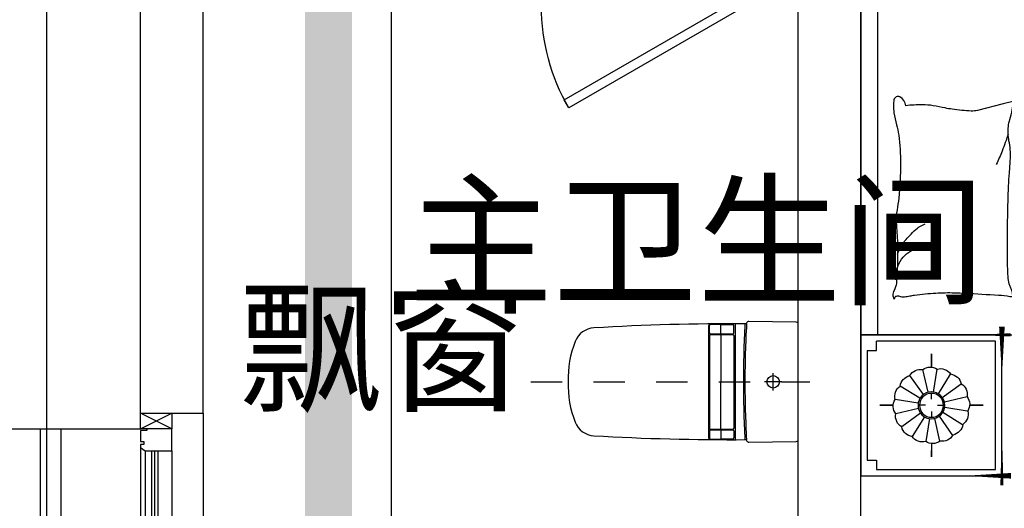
# Model space of a CAD drawing. Header units: millimetres. Extents: x 296296 to 297283, y 219875 to 220035.
# Tile 45 of 256: x 296655.19 to 296658.34, y 220019.41 to 220020.97. Entities that reach past the tile are written whole.
import ezdxf

# ---------------------------------------------------------------- set-up
doc = ezdxf.new("R2010")
doc.units = ezdxf.units.MM
for name, pattern in [('185洋房-边套（报建版）-旧规$0$洋房户型$0$CONTINOUS', [0]), ('185洋房-边套（报建版）-旧规$0$洋房户型$0$DASH', [0.35, 0.25, -0.1]), ('185洋房-边套（报建版）-旧规$0$洋房户型$0$XU-140-SF-N1$0$DASH', [0.35, 0.25, -0.1])]:
    doc.linetypes.add(name, pattern=pattern)
doc.layers.add('面积-计容-住宅-1', color=1, linetype='Continuous', lineweight=0)
doc.styles.get("Standard").update_dxf_attribs({"font": 'arial.ttf'})

# ---------------------------------------------------------------- blocks, each defined once
blk = doc.blocks.new('4uyh5uj6kj67j75rykjtuk7tsik76ykj')
at = {"color": 253}
for s, p in [('主卫生间', (807931.0000000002, 431740)), ('飘窗', (807388, 431399.5))]:
    blk.add_text(s, height=337.5886524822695, dxfattribs=at).set_placement(p)
blk = doc.blocks.new('185洋房-边套（报建版）-旧规$0$洋房户型$0$11A$C643C1FD2')
at = {"color": 253}
for points in [[(28.00162752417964, 342.6770962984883, -0.2633679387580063), (0.0515171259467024, 361.4657623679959, -0.494818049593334), (9.22300753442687, 380.2089987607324, -0.049224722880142), (26.89366485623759, 381.9528907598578, -0.0368308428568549), (50.53589313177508, 380.2089987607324, -0.0318926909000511), (88.513958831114, 372.0737317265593, 0.0357819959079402), (122.4282498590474, 365.0841070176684, 0.0329412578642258), (212.0899194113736, 359.1705537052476, 0.0265644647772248), (323.3170857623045, 365.0841070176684, 0.0179054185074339), (360.8313586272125, 370.4487565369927, -0.0333974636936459), (381.0393698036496, 372.7026747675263, -0.0320396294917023), (418.1219118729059, 371.9701745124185, 0.018441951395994), (482.4437609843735, 368.9494421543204, 0.0108372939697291), (547.20722402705, 369.7023622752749, 0.0146238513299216), (595.1154809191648, 372.7026747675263, 0.1112493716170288), (617.6622878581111, 380.009099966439, -0.1537083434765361), (634.5505437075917, 383.9622313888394, -0.0764444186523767), (641.9869964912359, 382.2391803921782, -0.215512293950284), (643.9398537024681, 380.2089987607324, -0.5858582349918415), (641.2773915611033, 377.1638927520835, 0.3634893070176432), (636.428366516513, 374.5792910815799, 0.1917162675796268), (636.3710470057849, 363.0441536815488, -0.1296753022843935), (638.3061893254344, 346.4303289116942, -0.0173502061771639), (635.3064320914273, 329.6262630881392, 0.0193256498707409), (632.6727208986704, 314.5282753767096, 0.0188175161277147), (626.0583722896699, 246.1461785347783, 0.0218280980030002), (625.1612337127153, 186.9199199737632, 0.0062041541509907), (626.5468691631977, 153.0692459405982, 0.0019630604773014), (632.6727208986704, 46.17539165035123, 0.0283408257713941), (636.9498540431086, 10.04676229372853, -0.1170135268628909), (636.428366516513, 1.137023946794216, -0.3660599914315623), (634.9992988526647, 0.2057491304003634, -0.0397304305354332), (621.4055880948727, 3.013640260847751, -0.0483088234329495), (607.6671159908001, 8.49546699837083, 0.0629807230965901), (596.9933037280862, 12.39658056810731, 0.0405796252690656), (573.5959727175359, 15.7771522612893, 0.0143450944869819), (506.85604535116, 18.02642949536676, 0.0054844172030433), (381.4113608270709, 17.27782013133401, 0.0071527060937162), (285.2684470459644, 14.27319686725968, 0.0087615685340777), (242.7241944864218, 11.586396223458, -0.0081531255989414), (197.0090114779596, 8.643489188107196, -0.062510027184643), (139.879690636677, 13.04411358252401, 0.078669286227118), (94.29284231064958, 15.08410701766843, 0.0478250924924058), (71.93141105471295, 10.36764307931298, -0.0344939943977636), (41.1465831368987, 3.013640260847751, -0.0235713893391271), (15.81139786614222, -8.1299222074e-06, -0.5102284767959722), (14.85667191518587, 1.137023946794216), (22.36815910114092, 31.16260241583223), (43.02460189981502, 113.7327313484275, 0.0730409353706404), (44.97563112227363, 133.3135636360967, 0.0233051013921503), (39.26876032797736, 194.4262439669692, 0.0182988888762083), (35.19884174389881, 217.2706755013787, -0.0109698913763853), (27.85368260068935, 255.2657693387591, -0.0422811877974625), (24.94686314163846, 289.579173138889, -0.0272005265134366), (27.85368260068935, 342.9727865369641)], [(501.8616993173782, 368.8804882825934, 0.0278421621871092), (478.0799251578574, 358.2673156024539, 0.0486850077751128), (465.5431597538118, 350.1835615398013, 0.0236664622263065), (437.6198862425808, 325.8245057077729, 0.0312234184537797), (418.5966097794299, 305.1453350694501, 0.0468009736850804), (413.4886008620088, 297.4792006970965, 0.023190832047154), (405.4516541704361, 280.7496055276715)], [(583.8483481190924, 374.5792910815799, 0.0881531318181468), (549.3185234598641, 371.0355364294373, 0.0881531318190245), (518.1231781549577, 355.8132692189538, 0.0775471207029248), (496.4769416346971, 334.2011149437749, 0.077547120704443), (482.4437609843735, 307.0218101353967)], [(118.3913605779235, 15.79728258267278, 0.0097294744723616), (145.6801728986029, 24.82911724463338, 0.009729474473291), (172.5969230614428, 34.91583502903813, 0.0079705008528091), (194.3418602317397, 43.95450188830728, 0.0079705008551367), (215.7876314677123, 53.68171564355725)]]:
    blk.add_lwpolyline(points, format="xyb", dxfattribs=at)
blk = doc.blocks.new('185洋房-边套（报建版）-旧规$0$洋房户型$0$11A$C5A527934')
at = {"color": 253}
for p, q in [((122.7863028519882, 492.3297854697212), (194.0422210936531, 398.7701386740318)), ((469.082148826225, 493.1734273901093), (467.2889541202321, 399.6312042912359)), ((194.0422210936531, 398.7701386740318), (261.6452530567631, 281.4336128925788)), ((347.0384173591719, 320.5457457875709), (364.8287260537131, 400.5479455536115)), ((467.2889541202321, 399.6312042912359), (490.5114477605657, 289.7861020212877)), ((592.6898554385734, 326.9167924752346), (677.8384109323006, 360.9532905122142)), ((677.8384109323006, 360.9532905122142), (699.5126560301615, 357.8590980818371)), ((329.248285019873, 268.9888375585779), (347.0384173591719, 320.5457457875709)), ((530.7634408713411, 243.3727071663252), (592.6898554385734, 326.9167924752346)), ((490.5114477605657, 289.7861020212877), (530.7634408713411, 243.3727071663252)), ((162.0198065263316, 260.0996760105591), (69.51041293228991, 247.6549006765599)), ((277.656460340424, 231.6545115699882), (162.0198065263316, 260.0996760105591)), ((261.6452530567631, 281.4336128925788), (277.656460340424, 231.6545115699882)), ((277.656460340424, 231.6545115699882), (329.248285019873, 268.9888375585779)), ((530.7634408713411, 243.3727071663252), (591.1416068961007, 268.1265008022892)), ((591.1416068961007, 268.1265008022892), (653.0678451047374, 265.0323083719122)), ((653.0678451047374, 265.0323083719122), (741.3128976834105, 249.5610920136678)), ((69.51041293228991, 247.6549006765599), (37.09750266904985, 229.6184736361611)), ((277.656460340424, 231.6545115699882), (233.1808649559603, 174.7640555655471)), ((277.656460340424, 231.6545115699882), (288.2512753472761, 146.9533973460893)), ((363.562474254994, 226.3543945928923), (318.6659118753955, 193.8651198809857)), ((530.7634408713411, 243.3727071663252), (363.562474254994, 226.3543945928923)), ((530.7634408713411, 243.3727071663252), (502.8965543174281, 169.1111991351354)), ((741.3128976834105, 249.5610920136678), (744.2826452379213, 243.7632998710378)), ((318.6659118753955, 193.8651198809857), (307.8287011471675, 186.1295117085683)), ((233.1808649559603, 174.7640555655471), (174.4729873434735, 132.0963089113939)), ((502.8965543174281, 169.1111991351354), (521.4744786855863, 94.8498182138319)), ((174.4729873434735, 132.0963089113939), (90.85874809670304, 132.0963089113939)), ((289.9070901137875, 133.7158508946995), (300.5571840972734, 48.57280439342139)), ((521.4744786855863, 94.8498182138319), (569.7114051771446, 38.53747242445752))]:
    blk.add_line(p, q, dxfattribs=at)
blk.add_lwpolyline([(405.0356356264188, 391.5003112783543, -0.0256263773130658), (394.5934741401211, 394.0405346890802, -0.0108003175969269), (278.209239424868, 431.5106167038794, -0.0045599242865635), (199.4338971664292, 459.5707737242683, -0.0112502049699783), (167.8769151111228, 471.9491266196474, -0.0693939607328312), (150.9364112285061, 481.9861399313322, 0.0797562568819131), (135.9971100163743, 490.4264496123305, 0.1063994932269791), (122.7863028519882, 492.3297854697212, 0.3286420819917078), (119.1773717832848, 489.2655320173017, 0.2995467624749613), (121.3153486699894, 483.4137400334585, -0.1899166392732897), (126.2542959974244, 475.4833428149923, -0.0335175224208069), (127.3176843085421, 466.2475801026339, -0.0756271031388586), (126.8906863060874, 462.1304654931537, -0.0534886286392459), (124.2209201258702, 455.063051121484, -0.0178378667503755), (113.3135905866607, 435.2732662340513, -0.0383935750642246), (97.84424402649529, 413.4275901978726, 0.0595290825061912), (88.45066338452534, 398.9000875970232, 0.0359425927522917), (78.95537845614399, 375.3470172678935, 0.011245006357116), (55.85925023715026, 297.6302435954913, 0.0062027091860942), (46.61283075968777, 262.009805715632, -0.010783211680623), (41.10622010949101, 241.5682398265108, -0.0194848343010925), (37.09750266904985, 229.6184736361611, -0.0050616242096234), (19.43351800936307, 184.4461909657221, -0.1013919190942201), (4.367418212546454, 161.6979340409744, 0.2237680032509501), (2.24386440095e-05, 149.6127858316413, 0.2555795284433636), (2.805489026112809, 145.4583129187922, 0.0815627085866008), (16.92475666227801, 140.8788286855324, 0.0718052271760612), (32.32184490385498, 140.7632261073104, -0.0699853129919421), (48.11559286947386, 140.7018463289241, -0.0354599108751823), (101.6783004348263, 129.0320565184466, -0.0294323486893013), (163.8247328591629, 106.7504570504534, -0.0015539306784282), (193.8273851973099, 93.84524431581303, 0.0015200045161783), (224.4987916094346, 80.64991030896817, 0.004735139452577), (256.237719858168, 67.46336765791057, -0.0038204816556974), (295.604757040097, 51.19196171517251, -0.2960011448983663), (315.3198151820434, 22.10359100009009, 0.6497743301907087), (334.6137799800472, 13.98520612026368, 0.0231899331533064), (338.6621444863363, 18.15789371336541, -0.0288000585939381), (341.960333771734, 21.48196777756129, -0.0057266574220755), (347.8876233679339, 26.68343014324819, 0.0043580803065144), (355.6948428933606, 33.49688085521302, 0.0275279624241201), (370.9950301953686, 48.67188713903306, 0.0462141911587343), (378.6929041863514, 58.96571177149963, 0.194121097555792), (381.2113511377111, 73.97301234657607, -0.1337189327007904), (382.2652226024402, 95.61669339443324, -0.0057790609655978), (388.9653815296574, 115.431317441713, -0.0088817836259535)], format="xyb", dxfattribs=at)
blk.add_lwpolyline([(770.2698468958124, 299.0561550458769, 0.1013919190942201), (787.0352203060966, 320.5827156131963, -0.2237680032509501), (792.3160632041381, 332.2975630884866, -0.2555795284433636), (789.8372789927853, 336.6548462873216, -0.0815627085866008), (776.1105519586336, 342.3030636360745, -0.0718052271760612), (760.7676185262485, 343.5984725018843, 0.0699853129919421), (745.0250362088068, 344.8702209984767, 0.0354599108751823), (692.5143547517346, 360.6111221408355, 0.0294323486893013), (632.2585668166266, 387.5905357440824, 0.0015539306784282), (603.3333250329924, 402.757409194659, -0.0015200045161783), (573.7635334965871, 418.2648087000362, -0.004735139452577), (543.1286866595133, 433.8452654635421, 0.0038204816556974), (505.1246174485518, 453.0861851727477, 0.2960011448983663), (487.6971029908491, 483.6000929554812, 0.265444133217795), (469.082148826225, 493.1734273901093, -0.0231899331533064), (464.7258680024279, 489.3233112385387, 0.0288000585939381), (461.1825995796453, 486.2618132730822, 0.0057266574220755), (454.8740680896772, 481.5299634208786, -0.0043580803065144), (446.5675822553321, 475.3349589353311, -0.0275279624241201), (430.149279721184, 461.3773126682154, -0.0462141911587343), (421.6850562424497, 451.7037915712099, -0.194121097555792), (418.0237477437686, 436.9336708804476, 0.1337189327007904), (415.3140452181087, 415.4344363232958, 0.0115049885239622), (398.5551213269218, 377.3189803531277, 0.0088817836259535), (374.8533441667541, 328.8747350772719, 0.0124257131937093), (341.4359616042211, 267.358714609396, -0.0336123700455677), (330.0450882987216, 244.0923795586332), (309.3242681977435, 193.4073047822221), (293.3396342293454, 154.3073867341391, 0.2243410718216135), (280.2644931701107, 142.336453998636, -0.7227715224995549), (280.1118582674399, 134.362428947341, -0.1035130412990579), (283.475598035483, 133.9159818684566, 0.0534647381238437), (289.9907356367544, 133.7042395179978, 0.0301092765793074), (310.7412826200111, 129.5083340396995, -0.0314364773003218), (330.6279829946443, 125.5419687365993, -0.0532399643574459), (344.2355694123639, 125.1658530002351, 0.0551795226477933), (357.3661006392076, 124.7520930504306, 0.0562710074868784), (380.1486569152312, 118.8334074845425, 0.0108003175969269), (493.3185365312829, 72.55300682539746, 0.0045599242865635), (569.7114051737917, 38.53747242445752, 0.0112502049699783), (600.2267866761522, 23.7767736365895, 0.0693939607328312), (616.3481453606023, 12.47084147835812, -0.0797562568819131), (630.5965715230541, 2.91030277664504, -0.1063994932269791), (643.622630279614, -7.6228861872e-06, -0.3286420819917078), (647.45581179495, 2.778616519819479, -0.2995467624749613), (645.7726487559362, 8.777064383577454, 0.1899166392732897), (641.4560746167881, 17.06268979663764, 0.0335175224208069), (641.103711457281, 26.35278924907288, 0.0756271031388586), (641.8450193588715, 30.42506412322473, 0.0534886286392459), (645.0486305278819, 37.26705745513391, 0.0178378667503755), (657.4407085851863, 56.16260785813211, 0.0383935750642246), (674.5389620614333, 76.75833489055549, -0.0595290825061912), (685.0184041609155, 90.52310813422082, -0.0359425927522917), (696.2910374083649, 113.2791029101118, -0.011245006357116), (725.2760093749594, 188.9969967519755, -0.0062027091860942), (737.2254412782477, 223.8039349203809, 0.010783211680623), (744.2826452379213, 243.7632998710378, 0.0194848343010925), (749.1954882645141, 255.370655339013, 0.0050616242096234)], format="xyb", close=True, dxfattribs=at)
blk = doc.blocks.new('185洋房-边套（报建版）-旧规$0$洋房户型$0$11cdx床头灯2.0')
at = {"color": 253}
for p, q in [((0, 121.9930754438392), (0, 164.8358911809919)), ((-22.36753262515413, 36.55522483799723), (-61.20316116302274, 100.0242339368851)), ((-6.675826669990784, 42.33230819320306), (-18.26673075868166, 115.8317782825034)), ((10.03221337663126, 41.66468136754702), (27.45064381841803, 114.0049844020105)), ((25.21293987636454, 34.65398449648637), (68.98890671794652, 94.82196510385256)), ((-34.65398450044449, 25.21293987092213), (-94.82196508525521, 68.98890669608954)), ((0, 19.46074865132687), (0, 38.24746614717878)), ((36.55522483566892, 22.36753262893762), (100.0242339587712, 61.20316118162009)), ((-121.9930754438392, 0), (-164.8358911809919, 0)), ((-41.66468137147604, 10.0322133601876), (-114.0049843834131, 27.45064379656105)), ((-19.46074865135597, 0), (-38.24746614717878, 0)), ((19.46074865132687, 0), (38.24746614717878, 0)), ((42.33230819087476, 6.675826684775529), (115.8317783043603, 18.26673077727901)), ((121.9930754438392, 0), (164.8358911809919, 0)), ((-42.33230818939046, -6.675826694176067), (-115.831778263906, -18.26673078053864)), ((-36.55522482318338, -22.36753264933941), (-100.0242339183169, -61.20316118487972)), ((0, -19.46074865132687), (0, -38.24746614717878)), ((34.65398451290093, -25.21293985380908), (96.00410843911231, -67.33413310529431)), ((41.66468137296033, -10.03221335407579), (114.3802456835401, -25.8424789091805)), ((-25.21293984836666, -34.65398451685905), (-68.9889066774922, -94.82196510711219)), ((-27.26200928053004, -114.0502396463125), (-9.963274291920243, -41.68122052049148)), ((18.72336690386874, -113.8760766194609), (6.952890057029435, -42.28768495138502)), ((62.58618011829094, -99.16473352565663), (22.87297582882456, -36.24110863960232)), ((0, -121.9930754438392), (0, -164.8358911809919))]:
    blk.add_line(p, q, dxfattribs=at)
for points in [[(0, 164.8358911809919), (0, 121.9930754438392)], [(-164.8358911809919, 0), (-121.9930754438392, 0)], [(164.8358911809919, 0), (122.0982539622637, -1.711093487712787)], [(0, -164.8358911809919), (0, -121.9930754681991)]]:
    blk.add_lwpolyline(points, dxfattribs=at)
for radius in [42.85546614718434, 38.24746614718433]:
    blk.add_circle((0, 0), radius, dxfattribs=at)
for centre, start, end in [((-55.65763585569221, 60.34635381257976), 97.98094052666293, 167.5444984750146), ((-28.32740078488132, 77.05201628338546), 75.48094052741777, 145.0444984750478), ((3.315424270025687, 82.02720775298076), 52.98094052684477, 122.5444984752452), ((34.45350603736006, 74.51450042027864), 30.48094052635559, 100.0444984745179), ((60.34635383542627, 55.6576358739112), 7.980940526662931, 77.54449847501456), ((-74.51450040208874, 34.45350601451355), 120.4809405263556, 190.0444984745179), ((77.05201630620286, 28.32740080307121), 345.4809405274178, 55.04449847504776), ((-82.02720773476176, 3.315424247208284), 142.9809405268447, 212.5444984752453), ((82.02720777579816, -3.315424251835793), 322.9809405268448, 32.54449847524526), ((-77.05201626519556, -28.32740080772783), 165.4809405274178, 235.0444984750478), ((74.51450044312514, -34.45350601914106), 300.4809405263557, 10.04449847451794), ((-60.34635379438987, -55.65763587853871), 187.9809405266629, 257.5444984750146), ((55.65763589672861, -60.34635381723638), 277.9809405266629, 347.5444984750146), ((-34.45350599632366, -74.51450042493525), 210.4809405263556, 280.044498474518), ((-3.31542422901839, -82.02720775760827), 232.9809405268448, 302.5444984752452), ((28.32740082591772, -77.05201628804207), 255.4809405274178, 325.0444984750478)]:
    blk.add_arc(centre, 40.1031497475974, start, end, dxfattribs=at)
blk = doc.blocks.new('*U1093')
at = {"color": 253}
for p, q in [((-900, 0), (-1350, 0)), ((-1350, 0), (-1350, -450)), ((-1350, 0), (1350, 0)), ((900, 0), (-900, 0)), ((-900, 0), (-900, -2100)), ((-900, -450), (-900, 0)), ((900, -2100), (900, 0)), ((900, -450), (900, 0)), ((900, 0), (1350, 0)), ((1350, 0), (1350, -450)), ((-1330, -50), (-1330, -430)), ((-920, -430), (-920, -50)), ((900, -52.37141133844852), (-900, -52.37141133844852)), ((920, -430), (920, -50)), ((1330, -50), (1330, -430)), ((-1330, -430), (-920, -430)), ((1330, -430), (920, -430)), ((-1350, -450), (-900, -450)), ((1350, -450), (900, -450)), ((-900, -2100), (900, -2100))]:
    blk.add_line(p, q, dxfattribs=at)
at = {"color": 253, "linetype": '185洋房-边套（报建版）-旧规$0$洋房户型$0$CONTINOUS', "ltscale": 2.5}
blk.add_line((900, -494.0539780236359), (-129.6384496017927, -493.6936342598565), dxfattribs=at)
at = {"color": 253}
for points in [[(-1300, -20), (-1300, -50), (-1330, -50)], [(-950, -20), (-1300, -20)], [(-950, -20), (-950, -50), (-920, -50)], [(950, -20), (950, -50), (920, -50)], [(950, -20), (1300, -20)], [(1300, -20), (1300, -50), (1330, -50)]]:
    blk.add_lwpolyline(points, dxfattribs=at)
for points in [[(-1350, -332.5829230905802, 0, 18, 0), (-1350, -478.5486145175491, 10, 10, 0)], [(-900, -349.7433749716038, 0, 10, 0), (-900, -477.732901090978, 10, 10, 0)], [(900, -349.7433749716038, 0, 10, 0), (900, -477.732901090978, 10, 10, 0)], [(1350, -332.5829230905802, 0, 18, 0), (1350, -478.5486145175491, 10, 10, 0)], [(-1380.642982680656, -450, 10, 0, 0), (-1202.928873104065, -450, 10, 10, 0)], [(-873.3039343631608, -450, 18, 0, 0), (-1032.485541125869, -450, 10, 10, 0)], [(873.3039343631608, -450, 18, 0, 0), (1032.485541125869, -450, 10, 10, 0)], [(1380.642982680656, -450, 10, 0, 0), (1202.928873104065, -450, 10, 10, 0)], [(668.4798599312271, -1858.974266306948, 10, 0, 0.3742418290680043), (834.35406832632, -1895.367973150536, 10, 10, -2.215859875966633)], [(686.134763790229, -1863.698682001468, 10, 0, -0.1770186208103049), (693.2691898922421, -1995.667389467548, 10, 10, 2.215859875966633)], [(900, -1958.516598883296, 0, 10, 0), (900, -2130, 10, 10, 0)], [(-900, -2005.373558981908, 0, 10, 0), (-900, -2130, 10, 10, 0)], [(-658.2516379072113, -2100, 0, 10, 0), (-930, -2100, 10, 10, 0)], [(775.3735589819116, -2100, 0, 10, 0), (930, -2100, 10, 10, 0)]]:
    blk.add_lwpolyline(points, format="xyseb", dxfattribs=at)
at = {"color": 253, "linetype": '185洋房-边套（报建版）-旧规$0$洋房户型$0$CONTINOUS', "ltscale": 2.5}
for centre, radius, start, end in [((-128.8583196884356, -1775.735626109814), 1282.042229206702, 90.03486480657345, 126.977026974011), ((-10.6178487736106, -1124.520932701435), 641.9571511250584, 100.6846126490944, 154.0789214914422), ((515.9483600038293, -1720.672995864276), 391.6461517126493, 284.3565564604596, 348.6982700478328), ((773.9434106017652, -1781.829325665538), 129.6719098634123, 228.5450077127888, 346.4386693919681), ((519.1637179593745, -1944.946974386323), 181.3429785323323, 301.1833281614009, 22.206194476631)]:
    blk.add_arc(centre, radius, start, end, dxfattribs=at)
at = {"color": 253, "linetype": '185洋房-边套（报建版）-旧规$0$洋房户型$0$XU-140-SF-N1$0$DASH', "ltscale": 2.5}
blk.add_arc((-757.918790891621, -855.2302890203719), 175.8930122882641, 5.188406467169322, 143.8786841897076, dxfattribs=at)
at = {"color": 253, "xscale": -1}
for name, p in [('185洋房-边套（报建版）-旧规$0$洋房户型$0$11cdx床头灯2.0', (-1125, -225)), ('185洋房-边套（报建版）-旧规$0$洋房户型$0$11A$C643C1FD2', (-140.3062636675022, -485.6770544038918))]:
    blk.add_blockref(name, p, dxfattribs=at)
at = {"color": 253}
for name, p in [('185洋房-边套（报建版）-旧规$0$洋房户型$0$11cdx床头灯2.0', (1125, -225)), ('185洋房-边套（报建版）-旧规$0$洋房户型$0$11A$C643C1FD2', (140.3062636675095, -485.6770544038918)), ('185洋房-边套（报建版）-旧规$0$洋房户型$0$11A$C5A527934', (-835.6395401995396, -1956.163217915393))]:
    blk.add_blockref(name, p, dxfattribs=at)
blk = doc.blocks.new('*U1128')
at = {"color": 253}
for p, q in [((899.9999999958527, 0), (899.9999999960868, -1300.000000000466)), ((-4.1472958e-09, -30), (407.7429079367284, -217.4680036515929)), ((-4.1472958e-09, -30), (869.9999999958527, -30)), ((869.9999999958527, -30), (462.2570920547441, -217.4680036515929)), ((869.9999999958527, -30), (869.999999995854, -480)), ((434.9999999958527, -266.466442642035), (434.9999999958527, -193.5335573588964)), ((398.5335573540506, -230.0000000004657), (471.466442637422, -230.0000000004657)), ((422.7242716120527, -257.3734632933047), (-3.9132525e-09, -1270.000000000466)), ((447.2757283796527, -257.3734632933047), (869.9999999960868, -1270.000000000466)), ((869.999999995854, -480), (899.999999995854, -480)), ((869.999999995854, -1130), (899.999999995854, -1130)), ((869.9999999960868, -1130), (869.9999999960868, -1270.000000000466)), ((-4.1460832e-09, -1270.000000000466), (869.999999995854, -1270.000000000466)), ((-4.1460832e-09, -1300.000000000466), (899.999999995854, -1300.000000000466))]:
    blk.add_line(p, q, dxfattribs=at)
for points in [[(899.9999999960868, -1300.000000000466), (-4.1460832e-09, -1300.000000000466), (-4.1472958e-09, 0), (899.9999999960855, 0)], [(1199.01923788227, -552.0834875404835), (874.0192378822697, -1115), (899.999999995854, -1130), (1224.999999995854, -567.0834875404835)]]:
    blk.add_lwpolyline(points, close=True, dxfattribs=at)
blk.add_circle((434.9999999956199, -230.0000000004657), 30, dxfattribs=at)
blk.add_arc((899.9999999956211, -1130.000000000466), 649.9999999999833, 60.00000000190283, 90, dxfattribs=at)
blk = doc.blocks.new('185洋房-边套（报建版）-旧规$0$洋房户型$0$13c')
at = {"color": 253, "linetype": '185洋房-边套（报建版）-旧规$0$洋房户型$0$DASH'}
for p, q in [((89521.18999350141, 114520.9816541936), (89521.20321187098, 115411.3876496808)), ((89548.82875787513, 115294.1480379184), (89493.50966866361, 115294.1480379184)), ((89548.82875786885, 115294.1474457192), (89493.54184648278, 115294.1474457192))]:
    blk.add_line(p, q, dxfattribs=at)
at = {"color": 253}
for p, q in [((89521.17770799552, 115321.8075812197), (89521.19289635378, 115266.4885034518)), ((89705.95152516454, 115173.5558113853), (89335.91642230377, 115173.5558113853)), ((89364.83589357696, 115169.0022681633), (89342.82677173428, 115169.0022681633)), ((89367.83589357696, 115094.2650665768), (89367.83589357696, 115166.0022681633)), ((89369.93430123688, 115094.2650665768), (89369.93430123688, 115166.0022681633)), ((89372.93430123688, 115169.0022681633), (89669.47134217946, 115168.9950308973)), ((89672.46769411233, 115094.2576829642), (89672.47119574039, 115165.9948844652)), ((89674.56610176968, 115094.257580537), (89674.56960339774, 115165.9947820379)), ((89677.56974982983, 115168.9946355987), (89699.57887164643, 115168.993561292)), ((89366.13573895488, 115126.9421309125), (89339.76872953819, 115126.9421309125)), ((89372.10712295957, 115126.9421309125), (89521.36898544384, 115126.9421309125)), ((89670.29646742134, 115126.9348533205), (89521.03460511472, 115126.9421390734)), ((89676.26785141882, 115126.934561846), (89702.63486080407, 115126.9332748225)), ((89701.52725234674, 115088.8262331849), (89340.87453606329, 115088.8350352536)), ((89364.83589357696, 115091.2650665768), (89340.92174534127, 115091.2650665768)), ((89372.93430123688, 115091.2650665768), (89669.46754768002, 115091.2578294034)), ((89677.56595533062, 115091.2574341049), (89701.48010353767, 115091.2562668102)), ((89521.1904398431, 114639.5558113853), (89521.1904398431, 114639.5558113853))]:
    blk.add_line(p, q, dxfattribs=at)
at = {"color": 253, "elevation": 4.384597e-10}
blk.add_lwpolyline([(89338.07385982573, 115374.5558122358, 0.4095801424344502), (89331.07473857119, 115367.6667251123), (89328.67762249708, 115216.3974893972, 0.3408577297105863), (89333.8617654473, 115209.4797981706, -0.3388656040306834), (89336.05958687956, 115206.5687617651, 0.0166606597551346), (89349.04112700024, 114721.8467915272, 0.2976509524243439), (89392.355204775, 114662.2954906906, 0.1003364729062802), (89521.16322548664, 114639.5558122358, 0.1003364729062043), (89649.97124619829, 114662.2954906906, 0.2976509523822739), (89693.28532397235, 114721.8467915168, 0.0161027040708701), (89705.81229805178, 115206.4329703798, -0.3533940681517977), (89708.16140059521, 115209.3815242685, 0.3568190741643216), (89713.70184006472, 115216.4232588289), (89711.3122820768, 115367.6663945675, 0.4095939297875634), (89704.31315559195, 115374.5558122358)], format="xyb", close=True, dxfattribs=at)
at = {"color": 253}
blk.add_circle((89521.18530217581, 115294.1480379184), 20, dxfattribs=at)
for centre, radius, start, end in [((89518.86931198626, 118504.5399853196), 3305.360900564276, 266.8292517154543, 270.0402224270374), ((89518.86931198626, 118509.5126538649), 3305.360900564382, 266.8298459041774, 270.0402224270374), ((89523.59031296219, 118512.5470783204), 3308.39538148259, 269.9584258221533, 273.1570464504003), ((89523.59031296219, 118507.5744097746), 3308.395381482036, 269.9584258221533, 273.1576243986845), ((94520.5214039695, 114992.6114435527), 5183.597077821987, 178.0819936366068, 178.902551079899), ((89342.82677173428, 115166.0022681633), 3, 90, 178.0819936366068), ((89364.83589357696, 115166.0022681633), 3, 0, 90), ((89372.93430123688, 115166.0022681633), 3, 90, 180), ((89669.47119574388, 115165.9950309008), 3, 359.9972032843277, 89.99720329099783), ((89677.56960339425, 115165.9946356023), 3, 89.99720329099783, 179.9972032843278), ((89699.57872521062, 115165.9935612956), 3, 1.915209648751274, 89.99720329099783), ((84521.87563561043, 114992.8554699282), 5183.597077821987, 1.094652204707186, 1.915209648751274), ((89340.87462435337, 115091.8350352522), 3, 178.902551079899, 269.9983137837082), ((89340.92174534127, 115094.2650665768), 3, 178.8756706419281, 270), ((89364.83589357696, 115094.2650665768), 3, 270, 0), ((89372.93430123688, 115094.2650665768), 3, 180, 270), ((89669.46769411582, 115094.2578293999), 3, 269.9972032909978, 359.9972032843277), ((89677.56610176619, 115094.2574341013), 3, 179.9972032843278, 269.9972032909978), ((89701.48024997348, 115094.2562668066), 3, 269.9972032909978, 1.121532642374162), ((89701.52725234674, 115091.8262331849), 3, 269.9988895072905, 1.094652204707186)]:
    blk.add_arc(centre, radius, start, end, dxfattribs=at)
blk = doc.blocks.new('185洋房-边套（报建版）-旧规')
at = {"color": 253, "linetype": 'Continuous'}
for p, q in [((2200, 8700.000000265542), (2200.000000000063, 12099.99999973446)), ((2000, 8700.000000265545), (2000.000000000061, 11999.99999973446))]:
    blk.add_line(p, q, dxfattribs=at)
at = {"color": 253}
blk.add_lwpolyline([(699.9999737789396, 11099.99999973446), (700.0000000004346, 8800.000000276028)], dxfattribs=at)
for name, p, rotation in [('*U1093', (2199.999999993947, 10950.00000026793), 90), ('185洋房-边套（报建版）-旧规$0$洋房户型$0$13c', (-113374.5491584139, 99421.20944628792), 269.9999983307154)]:
    blk.add_blockref(name, p, dxfattribs=dict(at, rotation=rotation))
at = {"color": 253, "extrusion": (0, 0, -1), "zscale": -1, "rotation": 270.0000016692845}
blk.add_blockref('*U1128', (-700, 12000), dxfattribs=at)
blk = doc.blocks.new('*U1519')
at = {"color": 253}
blk.add_lwpolyline([(0, 10), (0, -40), (50.00000000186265, -40), (50.00000000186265, -37), (57.00000000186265, -37), (57.00000000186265, -34.0000000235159), (60.00000000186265, -34.0000000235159, 0.4142135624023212), (67.00000000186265, -27.0000000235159), (67.00000000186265, -24.0000000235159), (74.00000000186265, -24.0000000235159), (74.00000000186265, -21.0000000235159), (115.0000009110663, -21.00000039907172), (115.0000008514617, -16.00000011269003), (125.000000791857, -15.99999999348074), (125.0000006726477, -6.000000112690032), (130.0000015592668, -6.000000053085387, 0.4039906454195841), (150.0000010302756, 14.99999982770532), (160.0000006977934, 14.99999974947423), (160.0000006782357, 12.49999989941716, 0.9999999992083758), (170.0000008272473, 12.49999985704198), (170.0000008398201, 14.99999980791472), (190.0000014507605, 14.99999980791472), (190.0000014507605, 509.9999802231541)], format="xyb", dxfattribs=at)
blk = doc.blocks.new('*U1524')
at = {"color": 253}
for points in [[(7970.00000050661, 814.9999839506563), (7970.00000050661, 899.9999839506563), (7900.00000050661, 899.9999839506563), (7900.00000050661, 819.9999839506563), (7905.00000050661, 819.9999839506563), (7905.00000050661, 799.9999839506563), (7940.00000050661, 799.9999839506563), (7940.00000050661, 809.9999839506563), (7950.00000050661, 809.9999839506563), (7950.00000050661, 799.9999839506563), (7960.00000050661, 799.9999839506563)], [(8730.00000050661, 814.9999839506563), (8730.00000050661, 899.9999839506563), (8800.00000050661, 899.9999839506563), (8800.00000050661, 819.9999839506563), (8795.00000050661, 819.9999839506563), (8795.00000050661, 799.9999839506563), (8760.00000050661, 799.9999839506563), (8760.00000050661, 809.9999839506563), (8750.00000050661, 809.9999839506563), (8750.00000050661, 799.9999839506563), (8740.00000050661, 799.9999839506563)]]:
    blk.add_lwpolyline(points, close=True, dxfattribs=at)
for points in [[(7970.00000050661, 899.9999839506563), (8730.00000050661, 899.9999839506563)], [(7970.00000050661, 854.9999839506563), (8730.00000050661, 854.9999839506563)], [(7970.00000050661, 844.9999839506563), (8730.00000050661, 844.9999839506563)], [(7970.00000050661, 834.9999839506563), (8730.00000050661, 834.9999839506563)], [(7960.00000050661, 799.9999839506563), (8740.00000050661, 799.9999839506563)], [(7970.00000050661, 814.9999839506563), (8730.00000050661, 814.9999839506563)]]:
    blk.add_lwpolyline(points, dxfattribs=at)
blk = doc.blocks.new('185洋房外包（2F南入）-边-西-报建版$0$seyesryhertyheryetrye')
at = {"color": 253}
blk.add_lwpolyline([(22072.70269624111, 23949.57976469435), (22022.70269624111, 23949.57976469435), (22022.70269624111, 23849.57976469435), (22072.70269624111, 23849.57976469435)], close=True, dxfattribs=at)
for points in [[(22022.70269624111, 23849.57976469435), (22072.70269624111, 23949.57976469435)], [(22022.70269624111, 23949.57976469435), (22072.70269732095, 23849.57976468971)]]:
    blk.add_lwpolyline(points, dxfattribs=at)
blk = doc.blocks.new('*U1535')
at = {"color": 253}
for points in [[(27582.70269778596, 24189.57977569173), (27582.70269778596, 24239.57977569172), (28662.70269778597, 24239.57977569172), (28662.70269778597, 23774.57977569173)], [(27647.70269778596, 24074.57977569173), (27647.70269778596, 24174.57977569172), (28597.70269778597, 24174.57977569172), (28597.70269778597, 23774.57977569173)], [(27652.70269778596, 24074.57977569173), (27652.70269778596, 24169.57977569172), (28592.70269778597, 24169.57977569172), (28592.70269778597, 23774.57977569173)], [(27655.20269778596, 24074.57977569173), (27655.20269778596, 24167.07977569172), (28590.20269778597, 24167.07977569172), (28590.20269778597, 23774.57977569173)], [(27667.70269778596, 24074.57977569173), (27667.70269778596, 24154.57977569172), (28577.70269778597, 24154.57977569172), (28577.70269778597, 23774.57977569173)], [(27672.70269778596, 24074.57977569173), (27672.70269778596, 24149.57977569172), (28572.70269778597, 24149.57977569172), (28572.70269778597, 23774.57977569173)]]:
    blk.add_lwpolyline(points, dxfattribs=at)
blk = doc.blocks.new('185洋房外包（2F南入）-边-西-报建版')
at = {"color": 253, "linetype": 'Continuous'}
for p, q in [((16522.70266338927, 20249.57976468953), (16522.70266338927, 23249.57976468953)), ((16722.70266338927, 20249.57976468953), (16722.70266338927, 23049.5797646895)), ((16522.70266338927, 20249.57976468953), (16722.70266338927, 20249.57976468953))]:
    blk.add_line(p, q, dxfattribs=at)
at = {"color": 253}
blk.add_lwpolyline([(10322.70266338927, 23249.57976467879), (16222.70266338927, 23249.57976467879), (16222.70266338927, 10349.57976467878), (10322.70266338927, 10349.57976467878)], close=True, dxfattribs=at)
for points in [[(16722.70266338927, 20249.57976468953), (16722.70266338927, 19249.57976468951)], [(16202.70266319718, 20199.5797645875), (16202.70266319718, 19299.57976479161)], [(16267.70266319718, 20199.5797645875), (16267.70266319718, 19299.57976479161)]]:
    blk.add_lwpolyline(points, dxfattribs=at)
for name, p, rotation in [('*U1535', (40097.28243908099, -6983.122931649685), 90), ('*U1519', (16012.70268317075, 20389.57976603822), 270), ('*U1524', (15722.70267944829, 28099.57976519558), 270)]:
    blk.add_blockref(name, p, dxfattribs=dict(at, rotation=rotation))
at = {"color": 253, "xscale": -1, "rotation": 270}
blk.add_blockref('185洋房外包（2F南入）-边-西-报建版$0$seyesryhertyheryetrye', (-7326.877101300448, -1823.122931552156), dxfattribs=at)

msp = doc.modelspace()

# ---------------------------------------------------------------- block references
at = {"xscale": 0.001, "yscale": 0.001, "zscale": 0.001}
msp.add_blockref('4uyh5uj6kj67j75rykjtuk7tsik76ykj', (295848.5037488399, 219588.3577637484), dxfattribs=at)

# ---------------------------------------------------------------- next in the draw order: block references
msp.add_blockref('185洋房-边套（报建版）-旧规', (296655.6786040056, 220009.9162014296), dxfattribs=at)

# ---------------------------------------------------------------- next in the draw order: linework, layer by layer
at = {"layer": '面积-计容-住宅-1', "const_width": 0.15}
msp.add_lwpolyline([(296667.4785974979, 220020.9162018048), (296662.8786040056, 220020.9162014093), (296662.8786043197, 220022.0162014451), (296661.0786041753, 220022.0162014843), (296661.078604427, 220022.7162015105), (296657.67860448, 220022.7162014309), (296657.6786044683, 220022.1162014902), (296656.1786054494, 220022.1162014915), (296656.178605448, 220014.4162014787), (296655.5286043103, 220014.4162014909), (296655.5286043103, 220011.0162014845), (296659.3786043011, 220011.0162014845), (296659.3786043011, 220010.416201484), (296662.8786043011, 220010.416201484), (296662.8786043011, 220012.1662014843), (296668.3786043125, 220012.1662014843), (296668.3786043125, 220012.1662014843), (296671.7786043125, 220012.1662014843), (296671.778604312, 220017.1162014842), (296668.4786043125, 220017.1162014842), (296668.4786043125, 220019.6162014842), (296669.1786043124, 220019.6162014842), (296669.1786043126, 220020.6162013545), (296667.4785974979, 220020.6162018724)], close=True, dxfattribs=at)

# ---------------------------------------------------------------- next in the draw order: block references
at = {"xscale": 0.001, "yscale": 0.001, "zscale": 0.001}
msp.add_blockref('185洋房外包（2F南入）-边-西-报建版', (296639.0559013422, 219999.4666216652), dxfattribs=at)

doc.saveas('drawing.dxf')
